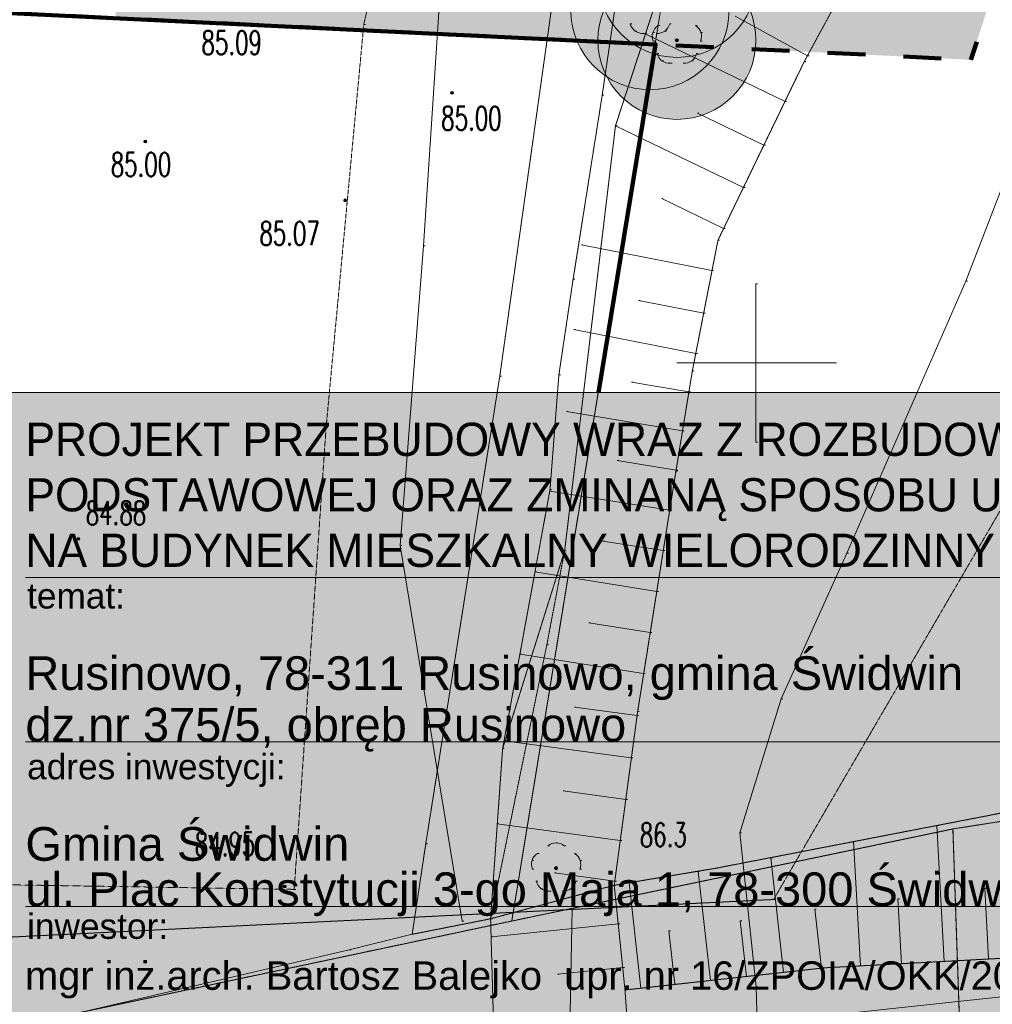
# Model space of a CAD drawing. Extents: x -280518 to 406552, y -27905 to 3675735.
# Tile 7 of 68: x -137119 to -106363, y 54352 to 85476. Entities that reach past the tile are written whole.
import ezdxf

# ---------------------------------------------------------------- set-up
doc = ezdxf.new("R2010")
doc.units = 0
doc.header["$MEASUREMENT"] = 0
for name, pattern in [('L_0_03', [1, 0.5, -0.5]), ('L_0_04', [1.5, 1, -0.5]), ('L_0_05', [1.75, 1.25, -0.5]), ('L_0_06', [2, 1.5, -0.5]), ('L_0_0C', [3, 2, -1]), ('Long Dashed', [2400, 1200, -1200])]:
    doc.linetypes.add(name, pattern=pattern)
for name, color, linetype, lineweight in [('000_Inne__niezydentyfikowane__Nr_Pióra__7', 7, 'Continuous', 13), ('0_Nr_Pióra__7', 7, 'Continuous', 13), ('ARCH MAPA RUSINOWO_Nr_Pióra__60', 230, 'Continuous', 211), ('Arch opisy_Nr_Pióra__80', 3, 'Continuous', 211), ('ARCH TABELA_Nr_Pióra__1', 7, 'Continuous', 25), ('ARCH TABELA_Nr_Pióra__21', 7, 'Continuous', 9), ('ARCH TABELA_Nr_Pióra__7', 7, 'Continuous', 13), ('arch wypelnienia_Nr_Pióra__19', 255, 'Continuous', 13), ('arch wypelnienia_Nr_Pióra__21', 7, 'Continuous', 9), ('chodnik_Nr_Pióra__7', 7, 'Continuous', 13), ('drzewo_lisciaste_Nr_Pióra__7', 7, 'Continuous', 13), ('inny_obiekt_zagospodarowania_terenu_Nr_Pióra__7', 7, 'Continuous', 13), ('ogrodzenie_trwale_Nr_Pióra__7', 7, 'Continuous', 13), ('pikieta_naturalna_Atr2_Nr_Pióra__7', 7, 'Continuous', 13), ('pikieta_naturalna_Nr_Pióra__7', 7, 'Continuous', 13), ('pikieta_sztuczna_Atr2_Nr_Pióra__7', 7, 'Continuous', 13), ('pikieta_sztuczna_Nr_Pióra__7', 7, 'Continuous', 13), ('plac_sportowy_Nr_Pióra__7', 7, 'Continuous', 13), ('przewod_elektroenergetyczny_podziemny_Nr_Pióra__7', 7, 'Continuous', 13), ('przewod_gazowy_Nr_Pióra__7', 7, 'Continuous', 13), ('przewod_wodociagowy_Nr_Pióra__7', 7, 'Continuous', 13), ('skarpa_nieumocniona_Nr_Pióra__7', 7, 'Continuous', 13), ('skarpa_Nr_Pióra__7', 7, 'Continuous', 13), ('Wstawianie_ramki_sekcyjnej_z_opisem_Nr_Pióra__7', 7, 'Continuous', 13), ('Zakres_Nr_Pióra__7', 7, 'Continuous', 13)]:
    doc.layers.add(name, color=color, linetype=linetype, lineweight=lineweight)
for name, color, linetype, lineweight, true_color in [('217_kontur_klasyfikacyjny_Nr_Pióra__3', 7, 'Continuous', 13, 0xff6600), ('218_kontur_uzytku_gruntowego_Nr_Pióra__3', 7, 'Continuous', 13, 0xff6600), ('219_dzialka_ewidencyjna_Nr_Pióra__96', 7, 'Continuous', 13, 0x00d59f), ('arch wypelnienia_Nr_Pióra__4', 7, 'Continuous', 9, 0x029e21), ('Arch zieleń_Nr_Pióra__4', 7, 'Continuous', 9, 0x029e21)]:
    doc.layers.add(name, color=color, linetype=linetype, lineweight=lineweight, true_color=true_color)
doc.styles.add('GENERATED_STYLE_3', font='txt')
doc.styles.add('GENERATED_STYLE_6', font='arial.ttf')
doc.styles.add('GENERATED_STYLE_9', font='Simplex.shx', dxfattribs={"bigfont": 'BIGFONT.SHX'})
doc.linetypes.add('L_0_15_SHX', pattern='A,0,[2,Rusinowo ZAGOSPODAROWANIE1.Shx,S=7.5,R=0,X=0,Y=0],-7.5,0', length=7.5)

msp = doc.modelspace()

# ---------------------------------------------------------------- hatches: boundary and pattern name
at = {"layer": 'arch wypelnienia_Nr_Pióra__19', "linetype": 'Continuous'}
h = msp.add_hatch(color=256, dxfattribs=at)
h.paths.add_polyline_path([(-280518, 189388), (-71768, 189388), (-71768, 42138), (-280518, 42138)], flags=0)
h.paths.add_polyline_path([(-268018, 44638), (-268018, 186888), (-74268, 186888), (-74268, 73694), (-161338, 73694), (-161768, 73694), (-161768, 44638)], flags=0)
at = {"layer": 'arch wypelnienia_Nr_Pióra__4', "linetype": 'Continuous', "lineweight": 0, "true_color": 0x014f10}
msp.add_hatch(color=108, dxfattribs=at).paths.add_polyline_path([(-133702, 95238), (-133897, 90242), (-134086, 85525), (-117028, 84695), (-107039, 84209), (-102440, 98487), (-99578, 128065), (-107078, 127975), (-120528, 128135), (-120547, 128136), (-120550, 128060), (-120050, 128040), (-120052, 128010), (-119152, 127975), (-118253, 127940), (-117354, 127905), (-105523, 127442), (-105530, 127242), (-117361, 127705), (-117370, 127485), (-118269, 127520), (-119169, 127555), (-119908, 127584), (-119953, 126425), (-116326, 126283), (-116332, 126143), (-112385, 125989), (-112701, 117895), (-108524, 117732), (-108830, 109905), (-111798, 110021), (-111991, 105069), (-108499, 104513), (-108420, 105007), (-103647, 104242), (-103687, 103995), (-103108, 103905), (-103778, 99705), (-104059, 99746), (-104095, 99499), (-109053, 100218), (-108983, 100704), (-112157, 100828), (-112213, 99402, -0.414214), (-117404, 94601)], flags=0)
at = {"layer": 'arch wypelnienia_Nr_Pióra__4', "linetype": 'Continuous', "lineweight": 0, "true_color": 0x002708}
for points in [[(-113828, 86785, 1), (-118828, 86785, 1)], [(-114688, 85765, 1), (-119688, 85765, 1)], [(-113838, 84825, 1), (-118838, 84825, 1)]]:
    msp.add_hatch(color=98, dxfattribs=at).paths.add_polyline_path(points, flags=0)
at = {"layer": 'drzewo_lisciaste_Nr_Pióra__7', "linetype": 'Continuous'}
for points in [[(-116338, 84775, 1), (-116338, 84875, 1)], [(-120158, 58605, 1), (-120158, 58705, 1)]]:
    msp.add_hatch(color=256, dxfattribs=at).paths.add_polyline_path(points, flags=0)
at = {"layer": 'pikieta_naturalna_Nr_Pióra__7', "linetype": 'Continuous'}
for points in [[(-123448, 83120, 1), (-123448, 83210, 1)], [(-117668, 58170, 1), (-117668, 58260, 1)]]:
    msp.add_hatch(color=256, dxfattribs=at).paths.add_polyline_path(points, flags=0)
at = {"layer": 'pikieta_sztuczna_Nr_Pióra__7', "linetype": 'Continuous'}
for points in [[(-133148, 81580, 1), (-133148, 81670, 1)], [(-126828, 79720, 1), (-126828, 79810, 1)], [(-135258, 69020, 1), (-135258, 69110, 1)], [(-128738, 58030, 1), (-128738, 58120, 1)]]:
    msp.add_hatch(color=256, dxfattribs=at).paths.add_polyline_path(points, flags=0)

# ---------------------------------------------------------------- linework, layer by layer
at = {"layer": '000_Inne__niezydentyfikowane__Nr_Pióra__7', "linetype": 'Continuous', "flags": 128}
for points in [[(-112208, 84335), (-114498, 85585)], [(-112918, 82895), (-117338, 85025)], [(-113588, 81505), (-115688, 82525)], [(-114228, 80175), (-118278, 82125)], [(-114858, 78875), (-116818, 79825)], [(-115228, 77545), (-119358, 78355)], [(-115488, 76195), (-117548, 76595)], [(-115738, 74925), (-119598, 75685)], [(-115958, 73715), (-117768, 74015)], [(-116158, 72485), (-119828, 73095)], [(-116358, 71235), (-118228, 71545)], [(-116568, 69975), (-120358, 70575)], [(-116768, 68695), (-118678, 68995)], [(-116968, 67405), (-120828, 68025)], [(-117178, 66105), (-119118, 66415)], [(-117388, 64805), (-121298, 65425)], [(-117598, 63485), (-119578, 63745)], [(-117778, 62145), (-121798, 62685)], [(-117948, 60825), (-119938, 61095)], [(-118128, 59535), (-122018, 60055)], [(-107888, 55705), (-108118, 60005)], [(-110528, 55565), (-110748, 59495)], [(-112968, 55365), (-113368, 58985)], [(-115278, 55105), (-115668, 58555)], [(-118298, 58245), (-120208, 58505)], [(-117478, 54865), (-117848, 58195)], [(-106478, 55785), (-106598, 58025)], [(-109238, 55635), (-109348, 57685)], [(-111768, 55495), (-111978, 57355)], [(-114138, 55235), (-114338, 56995)], [(-118188, 56895), (-122208, 56485)], [(-116398, 54985), (-116588, 56675)], [(-118048, 55515), (-120108, 55305)]]:
    msp.add_lwpolyline(points, dxfattribs=at)
at = {"layer": '0_Nr_Pióra__7', "linetype": 'Continuous'}
for p, q in [((-126238, 85325), (-126188, 85325)), ((-117812, 85350), (-117762, 85350)), ((-116925, 85291), (-116875, 85291)), ((-116563, 85350), (-116513, 85350)), ((-115750, 85291), (-115700, 85291)), ((-117657, 85117), (-117607, 85117)), ((-117389, 85043), (-117339, 85043)), ((-117338, 85025), (-117288, 85025)), ((-117098, 85073), (-117048, 85073)), ((-116987, 85043), (-116937, 85043)), ((-116718, 85117), (-116668, 85117)), ((-115577, 85073), (-115527, 85073)), ((-117087, 84796), (-117037, 84796)), ((-116338, 84825), (-116288, 84825)), ((-115588, 84796), (-115538, 84796)), ((-116962, 84410), (-116912, 84410)), ((-115713, 84410), (-115663, 84410)), ((-116807, 84177), (-116757, 84177)), ((-116539, 84103), (-116489, 84103)), ((-116137, 84103), (-116087, 84103)), ((-115868, 84177), (-115818, 84177)), ((-112308, 84155), (-112258, 84155)), ((-112208, 84335), (-112158, 84335)), ((-123448, 83165), (-123398, 83165)), ((-118698, 83095), (-118648, 83095)), ((-112918, 82895), (-112868, 82895)), ((-115688, 82525), (-115638, 82525)), ((-118278, 82125), (-118228, 82125)), ((-118278, 82125), (-118228, 82125)), ((-133148, 81625), (-133098, 81625)), ((-113588, 81505), (-113538, 81505)), ((-114228, 80175), (-114178, 80175)), ((-126828, 79765), (-126778, 79765)), ((-116818, 79825), (-116768, 79825)), ((-114858, 78875), (-114808, 78875)), ((-115038, 78505), (-114988, 78505)), ((-124348, 78325), (-124298, 78325)), ((-119358, 78355), (-119308, 78355)), ((-115228, 77545), (-115178, 77545)), ((-119618, 77275), (-119568, 77275)), ((-107198, 77215), (-107148, 77215)), ((-113838, 77125), (-113788, 77125)), ((-117548, 76595), (-117498, 76595)), ((-115488, 76195), (-115438, 76195)), ((-119598, 75685), (-119548, 75685)), ((-115738, 74925), (-115688, 74925)), ((-116338, 74625), (-116288, 74625)), ((-113838, 74625), (-113788, 74625)), ((-111338, 74625), (-111288, 74625)), ((-121938, 74205), (-121888, 74205)), ((-120068, 74255), (-120018, 74255)), ((-115848, 74375), (-115798, 74375)), ((-117768, 74015), (-117718, 74015)), ((-115958, 73715), (-115908, 73715)), ((-119828, 73095), (-119778, 73095)), ((-127428, 72605), (-127378, 72605)), ((-116158, 72485), (-116108, 72485)), ((-113838, 72125), (-113788, 72125)), ((-118228, 71545), (-118178, 71545)), ((-116368, 71205), (-116318, 71205)), ((-116358, 71235), (-116308, 71235)), ((-120358, 70575), (-120308, 70575)), ((-120348, 70625), (-120298, 70625)), ((-116568, 69975), (-116518, 69975)), ((-135258, 69065), (-135208, 69065)), ((-125088, 68855), (-125038, 68855)), ((-118678, 68995), (-118628, 68995)), ((-119886, 68687), (-119836, 68687)), ((-116768, 68695), (-116718, 68695)), ((-110958, 68615), (-110908, 68615)), ((-120828, 68025), (-120778, 68025)), ((-116968, 67405), (-116918, 67405)), ((-119118, 66415), (-119068, 66415)), ((-117178, 66105), (-117128, 66105)), ((-120447, 65731), (-120397, 65731)), ((-121298, 65425), (-121248, 65425)), ((-117388, 64805), (-117338, 64805)), ((-113038, 64005), (-112988, 64005)), ((-119578, 63745), (-119528, 63745)), ((-117578, 63605), (-117528, 63605)), ((-117598, 63485), (-117548, 63485)), ((-121798, 62685), (-121748, 62685)), ((-121848, 62435), (-121798, 62435)), ((-117778, 62145), (-117728, 62145)), ((-119938, 61095), (-119888, 61095)), ((-117948, 60825), (-117898, 60825)), ((-122018, 60055), (-121968, 60055)), ((-114348, 59775), (-114298, 59775)), ((-108118, 60005), (-108068, 60005)), ((-120158, 59455), (-120108, 59455)), ((-118128, 59535), (-118078, 59535)), ((-110748, 59495), (-110698, 59495)), ((-124278, 59425), (-124228, 59425)), ((-120419, 59358), (-120369, 59358)), ((-119897, 59358), (-119847, 59358)), ((-120918, 58903), (-120868, 58903)), ((-120745, 59121), (-120695, 59121)), ((-119570, 59121), (-119520, 59121)), ((-119397, 58903), (-119347, 58903)), ((-113368, 58985), (-113318, 58985)), ((-120907, 58626), (-120857, 58626)), ((-120158, 58655), (-120108, 58655)), ((-119408, 58626), (-119358, 58626)), ((-115668, 58555), (-115618, 58555)), ((-115098, 58655), (-115048, 58655)), ((-120782, 58240), (-120732, 58240)), ((-120208, 58505), (-120158, 58505)), ((-119533, 58240), (-119483, 58240)), ((-118298, 58245), (-118248, 58245)), ((-117668, 58215), (-117618, 58215)), ((-128738, 58075), (-128688, 58075)), ((-128438, 57985), (-128388, 57985)), ((-120627, 58007), (-120577, 58007)), ((-120359, 57933), (-120309, 57933)), ((-119957, 57933), (-119907, 57933)), ((-119688, 58007), (-119638, 58007)), ((-118318, 58115), (-118268, 58115)), ((-117848, 58195), (-117798, 58195)), ((-106598, 58025), (-106548, 58025)), ((-113278, 57665), (-113228, 57665)), ((-109348, 57685), (-109298, 57685)), ((-111978, 57355), (-111928, 57355)), ((-123128, 56985), (-123078, 56985)), ((-122228, 57055), (-122178, 57055)), ((-114338, 56995), (-114288, 56995)), ((-118188, 56895), (-118138, 56895)), ((-116588, 56675), (-116538, 56675)), ((-124708, 56565), (-124658, 56565)), ((-122208, 56485), (-122158, 56485)), ((-126698, 56075), (-126648, 56075)), ((-106478, 55785), (-106428, 55785)), ((-118048, 55515), (-117998, 55515)), ((-111768, 55495), (-111718, 55495)), ((-111678, 55505), (-111628, 55505)), ((-110528, 55565), (-110478, 55565)), ((-109238, 55635), (-109188, 55635)), ((-107888, 55705), (-107838, 55705)), ((-120108, 55305), (-120058, 55305)), ((-115278, 55105), (-115228, 55105)), ((-114138, 55235), (-114088, 55235)), ((-112968, 55365), (-112918, 55365)), ((-117978, 54805), (-117928, 54805)), ((-117478, 54865), (-117428, 54865)), ((-116398, 54985), (-116348, 54985)), ((-113828, 54905), (-113778, 54905))]:
    msp.add_line(p, q, dxfattribs=at)
at = {"layer": '217_kontur_klasyfikacyjny_Nr_Pióra__3', "linetype": 'L_0_03', "flags": 128}
for points in [[(-114498, 100235), (-117028, 84695)], [(-117028, 84695), (-121558, 56985)], [(-107608, 59895), (-85918, 63305)], [(-119648, 57385), (-107608, 59895)], [(-121558, 56985), (-119648, 57385)]]:
    msp.add_lwpolyline(points, dxfattribs=at)
at = {"layer": '218_kontur_uzytku_gruntowego_Nr_Pióra__3', "linetype": 'L_0_03', "flags": 128}
for points in [[(-117028, 84695), (-114498, 100235)], [(-114498, 100235), (-117028, 84695)], [(-117028, 84695), (-171498, 87345)], [(-171498, 87345), (-117028, 84695)], [(-121558, 56985), (-117028, 84695)], [(-117028, 84695), (-121558, 56985)], [(-107608, 59895), (-85918, 63305)], [(-107608, 59895), (-119648, 57385)], [(-119648, 57385), (-107608, 59895)], [(-105608, 1715), (-107608, 59895)], [(-119648, 57385), (-121558, 56985)], [(-121558, 56985), (-119648, 57385)], [(-121558, 56985), (-174608, 45745)], [(-174608, 45745), (-121558, 56985)]]:
    msp.add_lwpolyline(points, dxfattribs=at)
at = {"layer": '219_dzialka_ewidencyjna_Nr_Pióra__96', "linetype": 'Continuous', "flags": 128}
for points in [[(-171498, 87345), (-117028, 84695)], [(-121558, 56985), (-117028, 84695)], [(-107608, 59895), (-85918, 63305)], [(-119648, 57385), (-107608, 59895)], [(-107608, 59895), (-105608, 1715)], [(-119648, 57385), (-121558, 56985)], [(-119648, 57385), (-121238, -25365)], [(-174608, 45745), (-121558, 56985)]]:
    msp.add_lwpolyline(points, dxfattribs=at)
at = {"layer": 'ARCH MAPA RUSINOWO_Nr_Pióra__60', "linetype": 'Continuous', "flags": 128}
msp.add_lwpolyline([(-118811, 73694), (-117011, 84694), (-171502, 87345)], dxfattribs=at)
at = {"layer": 'Arch opisy_Nr_Pióra__80', "linetype": 'Long Dashed'}
for p in [(-102440, 98487), (-171502, 87345)]:
    msp.add_line(p, (-107039, 84209), dxfattribs=at)
at = {"layer": 'ARCH TABELA_Nr_Pióra__21', "linetype": 'Continuous'}
for p, q in [((-161768, 73694), (-74268, 73694)), ((-136938, 67844), (-98439, 67844)), ((-136938, 62644), (-98439, 62644)), ((-136938, 57444), (-98439, 57444))]:
    msp.add_line(p, q, dxfattribs=at)
at = {"layer": 'arch wypelnienia_Nr_Pióra__21', "linetype": 'Continuous', "flags": 128}
msp.add_lwpolyline([(-268018, 44638), (-268018, 186888), (-74268, 186888), (-74268, 73694), (-161338, 73694), (-161768, 73694), (-161768, 44638)], close=True, dxfattribs=at)
at = {"layer": 'Arch zieleń_Nr_Pióra__4', "linetype": 'Continuous'}
for centre in [(-116328, 86785), (-117188, 85765), (-116338, 84825)]:
    msp.add_circle(centre, 2500, dxfattribs=at)
at = {"layer": 'chodnik_Nr_Pióra__7', "linetype": 'L_0_06', "flags": 128}
msp.add_lwpolyline([(-139987, 125141), (-140358, 125155), (-140438, 123035), (-140059, 123032), (-140078, 122665), (-133988, 122395), (-134056, 120359), (-139938, 120405), (-137988, 109655), (-136088, 99095), (-122368, 98675), (-117448, 98595), (-117378, 96065), (-117338, 92355), (-118698, 83095), (-119618, 77275), (-120068, 74255), (-120348, 70625), (-121848, 62435), (-122228, 57055), (-124708, 56565), (-124278, 59425), (-121938, 74205), (-119418, 92105), (-119118, 95195), (-119188, 96735), (-123108, 96785), (-135748, 97295), (-134948, 92925), (-136638, 92885), (-137448, 96365), (-139598, 108135), (-140678, 113135), (-142068, 120315), (-143338, 120245), (-143338, 126295), (-143318, 126845), (-140288, 126525), (-139968, 125555)], close=True, dxfattribs=at)
at = {"layer": 'drzewo_lisciaste_Nr_Pióra__7', "linetype": 'Continuous'}
for centre in [(-116338, 84825), (-120158, 58655)]:
    msp.add_circle(centre, 50, dxfattribs=at)
for centre, start, end in [((-117423, 85441), 193.221, 274.871), ((-116718, 84949), 121.308, 202.548), ((-116953, 85441), 265.129, 346.779), ((-115958, 84949), 337.452, 58.692), ((-116573, 84501), 193.221, 274.871), ((-116103, 84501), 265.129, 346.779), ((-120158, 59055), 49.272, 130.728), ((-120538, 58779), 121.308, 202.548), ((-119778, 58779), 337.452, 58.692), ((-120393, 58331), 193.221, 274.871), ((-119923, 58331), 265.129, 346.779)]:
    msp.add_arc(centre, 400, start, end, dxfattribs=at)
at = {"layer": 'inny_obiekt_zagospodarowania_terenu_Nr_Pióra__7', "linetype": 'L_0_03', "flags": 128}
msp.add_lwpolyline([(-112308, 84155), (-108438, 91255), (-105148, 97405), (-104059, 99746)], dxfattribs=at)
at = {"layer": 'ogrodzenie_trwale_Nr_Pióra__7', "linetype": 'Continuous', "flags": 128}
msp.add_lwpolyline([(-175648, 44595), (-170148, 45825), (-155088, 49465), (-126698, 56075), (-124708, 56565), (-122228, 57055), (-118318, 58115), (-115098, 58655), (-106248, 60365), (-100168, 61725), (-88128, 63785), (-83018, 64935), (-82898, 65205)], dxfattribs=at)
at = {"layer": 'ogrodzenie_trwale_Nr_Pióra__7', "linetype": 'L_0_15_SHX', "flags": 128}
msp.add_lwpolyline([(-175648, 44595), (-170148, 45825), (-155088, 49465), (-126698, 56075), (-124708, 56565), (-122228, 57055), (-118318, 58115), (-115098, 58655), (-106248, 60365), (-100168, 61725), (-88128, 63785), (-83018, 64935), (-82898, 65205)], dxfattribs=at)
at = {"layer": 'pikieta_naturalna_Nr_Pióra__7', "linetype": 'Continuous'}
for centre in [(-123448, 83165), (-117668, 58215)]:
    msp.add_circle(centre, 45, dxfattribs=at)
at = {"layer": 'pikieta_sztuczna_Nr_Pióra__7', "linetype": 'Continuous'}
for centre in [(-133148, 81625), (-126828, 79765), (-135258, 69065), (-128738, 58075)]:
    msp.add_circle(centre, 45, dxfattribs=at)
at = {"layer": 'plac_sportowy_Nr_Pióra__7', "linetype": 'L_0_04', "flags": 128}
msp.add_lwpolyline([(-166148, 86385), (-165988, 87645), (-165758, 91675), (-165648, 93315), (-159878, 93195), (-147208, 92975), (-136638, 92885), (-134948, 92925), (-124548, 92885), (-126238, 85325), (-127428, 72605), (-128438, 57985), (-152788, 58375), (-168188, 58645), (-167438, 69505), (-166938, 76315), (-166378, 81215)], close=True, dxfattribs=at)
at = {"layer": 'przewod_elektroenergetyczny_podziemny_Nr_Pióra__7', "linetype": 'Continuous', "flags": 128}
msp.add_lwpolyline([(-142848, 126175), (-144418, 126275), (-141958, 96315), (-141198, 95235), (-122168, 93965), (-123578, 90065), (-124348, 78325), (-125088, 68855), (-123128, 56985)], dxfattribs=at)
at = {"layer": 'przewod_gazowy_Nr_Pióra__7', "linetype": 'Continuous', "flags": 128}
msp.add_lwpolyline([(-96818, 141135), (-97088, 126805), (-97378, 119675), (-97688, 114405), (-98758, 107595), (-99808, 98985), (-100888, 94075), (-102498, 90195), (-103838, 85925), (-107198, 77215), (-110958, 68615), (-113038, 64005), (-114348, 59775), (-113828, 54905), (-113658, 48895), (-113588, 41025), (-113648, 31335), (-113718, 26535)], dxfattribs=at)
at = {"layer": 'przewod_wodociagowy_Nr_Pióra__7', "linetype": 'Continuous', "flags": 128}
msp.add_lwpolyline([(-190318, 138705), (-184778, 138295), (-176358, 137275), (-171048, 136625), (-172438, 127515), (-173508, 113575), (-174668, 100955), (-175178, 93075), (-175668, 85635), (-176758, 70945), (-177368, 60475), (-177988, 43605), (-164548, 45915), (-140538, 49965), (-125218, 52425), (-111668, 53985), (-97248, 55535), (-98008, 31975), (-98518, 16685)], dxfattribs=at)
at = {"layer": 'skarpa_nieumocniona_Nr_Pióra__7', "linetype": 'L_0_06', "flags": 128}
for points in [[(-79648, 83875), (-78208, 91165), (-77958, 99305), (-77528, 109145), (-77268, 114935), (-76318, 123245), (-75738, 128145), (-74568, 137235), (-74238, 126575), (-74128, 117735), (-74268, 106615), (-74788, 95305), (-75128, 86485), (-75828, 75515), (-75928, 72585), (-76208, 65245), (-76188, 64525), (-77088, 64045), (-84098, 60585), (-88348, 59555), (-102098, 56115), (-105708, 55825), (-111678, 55505), (-117978, 54805), (-118318, 58115), (-115098, 58655), (-106248, 60365), (-100168, 61725), (-88128, 63785), (-83018, 64935), (-82898, 65205), (-81308, 75355)], [(-79648, 83875), (-78208, 91165), (-77958, 99305), (-77528, 109145), (-77268, 114935), (-76318, 123245), (-75738, 128145), (-74568, 137235), (-74238, 126575), (-74128, 117735), (-74268, 106615), (-74788, 95305), (-75128, 86485), (-75828, 75515), (-75928, 72585), (-76208, 65245), (-76188, 64525), (-77088, 64045), (-84098, 60585), (-88348, 59555), (-102098, 56115), (-105708, 55825), (-111678, 55505), (-117978, 54805), (-118318, 58115), (-115098, 58655), (-106248, 60365), (-100168, 61725), (-88128, 63785), (-83018, 64935), (-82898, 65205), (-81308, 75355)], [(-101398, -8385), (-103778, -7065), (-111318, -2685), (-118238, 1395), (-118348, 6225), (-117168, 25245), (-118688, 43255), (-122078, 51735), (-122228, 57055), (-121848, 62435), (-119886, 68687), (-118278, 82125), (-115678, 90085), (-114391, 92050), (-109018, 100465), (-104059, 99746), (-105148, 97405), (-105198, 97305), (-108438, 91255), (-112308, 84155), (-115038, 78505), (-115848, 74375), (-116368, 71205), (-117578, 63605), (-118318, 58115), (-117978, 54805), (-117618, 49745), (-116798, 40865), (-116508, 34915), (-116318, 25075), (-116658, 18895), (-117198, 6935), (-115588, 3005), (-108728, -765), (-99888, -5425)]]:
    msp.add_lwpolyline(points, close=True, dxfattribs=at)
at = {"layer": 'skarpa_Nr_Pióra__7', "linetype": 'L_0_05', "flags": 128}
msp.add_lwpolyline([(-104059, 99746), (-105148, 97405), (-105198, 97305), (-108438, 91255), (-110428, 87615), (-112308, 84155), (-112918, 82895), (-115038, 78505), (-115848, 74375), (-116368, 71205), (-117178, 66105), (-117578, 63605), (-118318, 58115), (-122228, 57055), (-120447, 65731), (-119886, 68687), (-118278, 82125), (-115678, 90085), (-114391, 92050), (-108938, 100455)], close=True, dxfattribs=at)
at = {"layer": 'Wstawianie_ramki_sekcyjnej_z_opisem_Nr_Pióra__7', "linetype": 'Continuous', "flags": 128}
for points in [[(-113838, 72125), (-113838, 77125)], [(-113838, 72125), (-113838, 77125)], [(-113838, 72125), (-113838, 77125)], [(-113838, 72125), (-113838, 77125)], [(-116338, 74625), (-113838, 74625)], [(-116338, 74625), (-113838, 74625)], [(-113838, 74625), (-111338, 74625)], [(-113838, 74625), (-111338, 74625)]]:
    msp.add_lwpolyline(points, dxfattribs=at)
at = {"layer": 'Zakres_Nr_Pióra__7', "linetype": 'L_0_0C', "flags": 128}
msp.add_lwpolyline([(-83308, 164925), (-84898, 106365), (-113278, 57665), (-176218, 54565), (-193058, 74225), (-193238, 79805), (-188948, 138905), (-177388, 153795)], close=True, dxfattribs=at)

# ---------------------------------------------------------------- texts
at = {"layer": 'ARCH TABELA_Nr_Pióra__1', "linetype": 'Continuous', "insert": (-136938, 68165), "char_height": 1050, "attachment_point": 7, "line_spacing_factor": 1.001884, "style": 'GENERATED_STYLE_3'}
msp.add_mtext('{\\pt112716;PROJEKT PRZEBUDOWY WRAZ Z ROZBUDOWĄ BUDYNKU SZKOŁY \\P\\pt112716;PODSTAWOWEJ ORAZ ZMINANĄ SPOSOBU UŻYTKOWANIA \\P\\pt112716;NA BUDYNEK MIESZKALNY WIELORODZINNY}', dxfattribs=at)
at = {"layer": 'ARCH TABELA_Nr_Pióra__21', "linetype": 'Continuous', "insert": (-136938, 57137), "char_height": 1063.83, "attachment_point": 7, "line_spacing_factor": 0.807442, "style": 'GENERATED_STYLE_6'}
msp.add_mtext('{Gmina Świdwin\\Pul. Plac Konstytucji 3-go Maja 1, 78-300 Świdwin}', dxfattribs=at)
at = {"layer": 'ARCH TABELA_Nr_Pióra__7', "linetype": 'Continuous', "attachment_point": 1, "style": 'GENERATED_STYLE_6'}
for s, insert, char_height in [('{temat:}', (-136885, 67661), 797.9), ('{adres inwestycji:}', (-136885, 62263), 797.9), ('{inwestor:}', (-136885, 57219), 797.9), ('{mgr inż.arch. Bartosz Balejko  upr. nr 16/ZPOIA/OKK/2010}', (-136950, 55710), 900)]:
    msp.add_mtext(s, dxfattribs=dict(at, insert=insert, char_height=char_height))
at = {"layer": 'ARCH TABELA_Nr_Pióra__7', "linetype": 'Continuous', "insert": (-136938, 62337), "char_height": 1063.83, "attachment_point": 7, "line_spacing_factor": 0.918867, "style": 'GENERATED_STYLE_6'}
msp.add_mtext('{Rusinowo, 78-311 Rusinowo, gmina Świdwin \\Pdz.nr 375/5, obręb Rusinowo}', dxfattribs=at)
at = {"layer": 'pikieta_naturalna_Atr2_Nr_Pióra__7', "linetype": 'Continuous', "char_height": 750, "attachment_point": 1, "style": 'GENERATED_STYLE_9'}
for s, insert in [('{\\W0.660000x;85.00}', (-123789, 82734)), ('{\\W0.660000x;86.3}', (-117509, 60084))]:
    msp.add_mtext(s, dxfattribs=dict(at, insert=insert))
at = {"layer": 'pikieta_sztuczna_Atr2_Nr_Pióra__7', "linetype": 'Continuous', "char_height": 750, "attachment_point": 1, "style": 'GENERATED_STYLE_9'}
for s, insert in [('{\\W0.660000x;85.09}', (-131369, 85124)), ('{\\W0.660000x;85.00}', (-134239, 81274)), ('{\\W0.660000x;85.07}', (-129539, 79094)), ('{\\W0.660000x;84.88}', (-135029, 70262)), ('{\\W0.660000x;84.95}', (-131579, 59792))]:
    msp.add_mtext(s, dxfattribs=dict(at, insert=insert))

doc.saveas('drawing.dxf')
